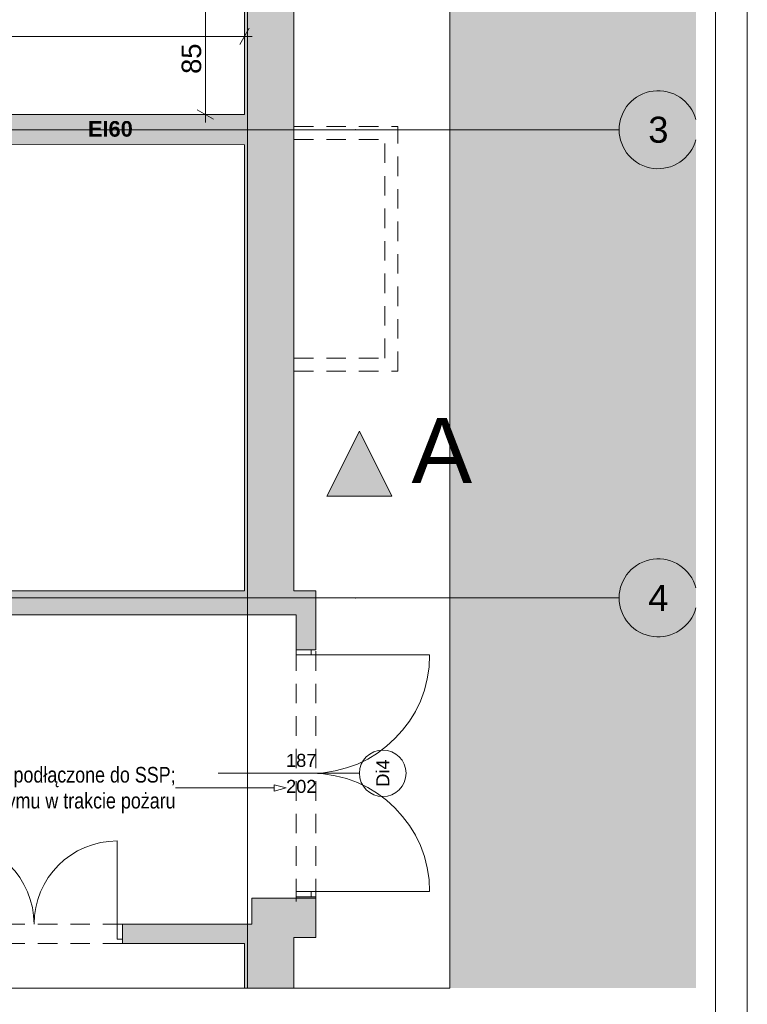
# Paper-space layout 'A-29 RZUT - PIĘTRO -1' of a CAD drawing. Header units: millimetres. Extents: x 0 to 950, y 0 to 750.
# Tile 21 of 24: x 838 to 950, y 99 to 250. Entities that reach past the tile are written whole.
import ezdxf
from ezdxf.xclip import XClip

# ---------------------------------------------------------------- set-up
doc = ezdxf.new("R2010")
doc.units = ezdxf.units.MM
doc.header["$MEASUREMENT"] = 0
doc.header["$XCLIPFRAME"] = 0
for name, pattern in [('ACAD_ISO03W100', [300, 120, -180]), ('DASHDOTX2', [1000, 500, -250, 0, -250]), ('Przer. długie kreski', [2.5, 1.5, -1]), ('PRZERYWANA_DU_A', [550, 350, -200])]:
    doc.linetypes.add(name, pattern=pattern)
for name, color, linetype, lineweight in [('A_Arkusz_Nr_pióra__1', 7, 'Continuous', 20), ('A_linie przekroju_Nr_pióra__1', 7, 'Continuous', 20), ('A_ppoż_Nr_pióra__2', 8, 'Continuous', 13), ('A_wymiary_Nr_pióra__1', 7, 'Continuous', 20), ('A_wymiary_Nr_pióra__2', 8, 'Continuous', 13), ('A_ściany_Nr_pióra__1', 7, 'Continuous', 20), ('Drzwi Archicad_Nr_pióra__1', 7, 'Continuous', 20), ('Znaczniki drzwi Archicada_Nr_pióra__3', 252, 'Continuous', 13)]:
    doc.layers.add(name, color=color, linetype=linetype, lineweight=lineweight)
for name, color, linetype in [('A_linie przekroju', 7, 'Continuous'), ('A_ppoż', 7, 'Continuous'), ('A_ściany', 7, 'Continuous')]:
    doc.layers.add(name, color=color, linetype=linetype)
for name, color, linetype, lineweight, true_color in [('A_opis_Nr_pióra__255', 7, 'Continuous', 15, 0x242424), ('A_opis_Nr_pióra__8', 7, 'Continuous', 13, 0x4c4c4c), ('A_osie_Nr_pióra__16', 7, 'Continuous', 5, 0x0f0f0f), ('A_osie_Nr_pióra__76', 7, 'Continuous', 5, 0x2d2d2d), ('A_ppoż proj_Nr_pióra__8', 7, 'Continuous', 13, 0x4c4c4c), ('A_ściany_Nr_pióra__10', 7, 'Continuous', 13, 0x4b4b4b)]:
    doc.layers.add(name, color=color, linetype=linetype, lineweight=lineweight, true_color=true_color)
doc.styles.add('STYL_AUTOMATYCZNY_1', font='arial.ttf')
doc.styles.add('STYL_AUTOMATYCZNY_2', font='ARIALN.TTF')
doc.styles.add('STYL_AUTOMATYCZNY_3', font='arial.ttf')
doc.styles.add('STYL_AUTOMATYCZNY_5', font='arial.ttf')

# ---------------------------------------------------------------- blocks, each defined once
blk = doc.blocks.new('Rysunek_2_2', base_point=(-3337.43, -656.72))
at = {"layer": 'A_linie przekroju', "linetype": 'Continuous', "lineweight": 0, "true_color": 0x000000}
blk.add_hatch(color=18, dxfattribs=at).paths.add_polyline_path([(895.39, 177.09), (890.39, 187.09), (885.39, 177.09)])
at = {"layer": 'A_ppoż', "linetype": 'Continuous', "lineweight": 0, "true_color": 0x484848}
blk.add_hatch(color=251, dxfattribs=at).paths.add_polyline_path([(942.1, 519.05), (540.17, 519.05), (540.17, 429.05), (698.17, 429.05), (904.3, 429.05), (904.3, 101.43), (942.1, 101.43)])
at = {"layer": 'A_ściany', "linetype": 'Continuous', "lineweight": 0, "true_color": 0x000000}
for points in [[(872.7, 162.52), (880.3, 162.52), (880.3, 252.83), (875.3, 252.83), (872.7, 252.83)], [(787.44, 231.19), (872.7, 231.1), (872.7, 235.79), (787.44, 235.79)], [(737.84, 158.84), (880.68, 158.84), (883.68, 162.52), (737.84, 162.52)], [(880.68, 153.45), (883.68, 153.45), (883.68, 162.52), (880.68, 158.84)], [(880.68, 115.23), (873.84, 115.23), (873.84, 111.25), (853.97, 111.25), (853.97, 108.25), (872.7, 108.25), (872.7, 102.58), (880.3, 102.58), (880.3, 109.18), (883.68, 109.18), (883.68, 115.23)], [(880.68, 115.23), (883.68, 115.23), (883.68, 115.45), (880.68, 115.45)], [(880.3, 102.58), (872.7, 102.58), (872.7, 101.43), (880.3, 101.43)]]:
    blk.add_hatch(color=18, dxfattribs=at).paths.add_polyline_path(points)
at = {"layer": 'A_linie przekroju_Nr_pióra__1', "color": 7, "linetype": 'ACAD_ISO03W100', "lineweight": 20, "ltscale": 2}
blk.add_line((540.17, 177.09), (885.39, 177.09), dxfattribs=at)
at = {"layer": 'A_linie przekroju_Nr_pióra__1', "color": 7, "linetype": 'Continuous', "lineweight": 20, "ltscale": 2, "flags": 128}
blk.add_lwpolyline([(895.39, 177.09), (885.39, 177.09), (890.39, 187.09)], close=True, dxfattribs=at)
at = {"layer": 'A_opis_Nr_pióra__255', "color": 250, "linetype": 'Continuous', "lineweight": 15, "ltscale": 2, "true_color": 0x242424}
for p, q in [((866.16, 132.19), (862.13, 132.19)), ((877.27, 132.19), (866.16, 132.19)), ((877.27, 131.69), (877.27, 132.69)), ((879.14, 132.19), (877.27, 132.69)), ((879.14, 132.19), (877.27, 131.69))]:
    blk.add_line(p, q, dxfattribs=at)
at = {"layer": 'A_osie_Nr_pióra__16', "color": 250, "linetype": 'DASHDOTX2', "lineweight": 5, "ltscale": 2, "true_color": 0x0f0f0f}
for p, q in [((873.17, 400.34), (873.17, 101.43)), ((889.8, 233.43), (540.17, 233.43)), ((889.8, 233.43), (930.3, 233.43)), ((889.8, 161.43), (540.17, 161.43)), ((889.8, 161.43), (930.3, 161.43))]:
    blk.add_line(p, q, dxfattribs=at)
for p in [(889.8, 233.43), (889.8, 233.43), (889.8, 161.43), (889.8, 161.43)]:
    blk.add_point(p, dxfattribs=at)
at = {"layer": 'A_osie_Nr_pióra__76', "color": 250, "linetype": 'Continuous', "lineweight": 5, "ltscale": 2, "true_color": 0x2d2d2d}
for centre in [(936.3, 233.43), (936.3, 161.43)]:
    blk.add_arc(centre, 6, 14.9249, 345.0751, dxfattribs=at)
at = {"layer": 'A_ppoż_Nr_pióra__2', "color": 8, "linetype": 'PRZERYWANA_DU_A', "lineweight": 13, "ltscale": 2, "flags": 128}
for points in [[(904.3, 101.43), (904.3, 429.05), (698.17, 429.05), (540.17, 429.05)], [(698.17, 101.43), (904.3, 101.43)]]:
    blk.add_lwpolyline(points, dxfattribs=at)
at = {"layer": 'A_wymiary_Nr_pióra__1', "color": 7, "linetype": 'Continuous', "lineweight": 20, "ltscale": 2}
for p, q in [((871.98, 246.54), (873.42, 249.04)), ((865.45, 236.51), (867.95, 235.07))]:
    blk.add_line(p, q, dxfattribs=at)
at = {"layer": 'A_wymiary_Nr_pióra__2', "color": 8, "linetype": 'Continuous', "lineweight": 13, "ltscale": 2}
for p, q in [((866.7, 235.79), (866.7, 252.83)), ((872.7, 245.91), (872.7, 249.66)), ((787.44, 247.79), (872.7, 247.79)), ((872.7, 247.79), (873.92, 247.79)), ((868.58, 235.79), (864.83, 235.79)), ((866.7, 234.56), (866.7, 235.79))]:
    blk.add_line(p, q, dxfattribs=at)
at = {"layer": 'A_ściany_Nr_pióra__1', "color": 7, "linetype": 'Continuous', "lineweight": 20, "ltscale": 2}
for p, q in [((880.68, 153.45), (880.68, 154.19)), ((880.68, 153.45), (882.98, 153.45)), ((882.98, 153.45), (883.68, 153.45)), ((883.68, 153.45), (883.68, 154.19)), ((880.68, 115.45), (880.68, 114.71)), ((880.68, 115.45), (882.98, 115.45)), ((882.98, 115.45), (883.68, 115.45)), ((883.68, 115.45), (883.68, 114.71)), ((853.97, 111.25), (854.71, 111.25)), ((853.97, 111.25), (853.97, 108.95)), ((853.97, 108.95), (853.97, 108.25)), ((853.97, 108.25), (854.71, 108.25))]:
    blk.add_line(p, q, dxfattribs=at)
at = {"layer": 'A_ściany_Nr_pióra__1', "color": 7, "linetype": 'Continuous', "lineweight": 20, "ltscale": 2, "flags": 128}
for points in [[(872.7, 252.83), (872.7, 235.79)], [(880.3, 162.52), (880.3, 252.83)], [(872.7, 235.79), (787.44, 235.79)], [(787.44, 231.19), (872.7, 231.1)], [(872.7, 231.1), (872.7, 162.52)], [(872.7, 162.52), (743.84, 162.52)], [(883.68, 162.52), (880.3, 162.52)], [(883.68, 153.45), (883.68, 162.52)], [(743.84, 158.84), (880.68, 158.84)], [(880.68, 158.84), (880.68, 153.45)], [(880.68, 115.23), (873.84, 115.23)], [(873.84, 115.23), (873.84, 111.25)], [(880.68, 115.45), (880.68, 115.23)], [(880.68, 115.23), (883.68, 115.23)], [(883.68, 115.23), (880.68, 115.23)], [(883.68, 115.23), (883.68, 115.45)], [(883.68, 109.18), (883.68, 115.23)], [(873.84, 111.25), (853.97, 111.25)], [(853.97, 111.25), (853.97, 108.25)], [(880.3, 102.58), (880.3, 109.18)], [(880.3, 109.18), (883.68, 109.18)], [(853.97, 108.25), (872.7, 108.25)], [(872.7, 108.25), (872.7, 102.58)], [(872.7, 102.58), (872.7, 101.43)], [(880.3, 101.43), (880.3, 102.58)]]:
    blk.add_lwpolyline(points, dxfattribs=at)
at = {"layer": 'A_ściany_Nr_pióra__10', "color": 251, "linetype": 'Przer. długie kreski', "lineweight": 13, "ltscale": 2, "true_color": 0x4b4b4b}
for p, q in [((880.3, 233.91), (896.3, 233.91)), ((896.3, 196.31), (896.3, 233.91)), ((880.3, 231.91), (894.3, 231.91)), ((894.3, 198.31), (894.3, 231.91)), ((880.3, 198.31), (894.3, 198.31)), ((880.3, 196.31), (896.3, 196.31)), ((880.68, 115.23), (880.68, 153.45)), ((883.68, 115.23), (883.68, 153.45)), ((853.97, 111.25), (826.77, 111.25)), ((853.97, 108.25), (826.77, 108.25))]:
    blk.add_line(p, q, dxfattribs=at)
at = {"layer": 'Drzwi Archicad_Nr_pióra__1', "color": 7, "linetype": 'Continuous', "lineweight": 20, "ltscale": 2}
for p, q in [((880.68, 153.45), (880.68, 154.19)), ((880.68, 153.45), (880.68, 154.19)), ((880.68, 153.45), (880.68, 152.65)), ((882.98, 153.45), (880.68, 153.45)), ((880.68, 153.45), (882.98, 153.45)), ((880.68, 153.45), (882.98, 153.45)), ((882.98, 152.65), (882.98, 153.45)), ((882.98, 153.45), (883.68, 153.45)), ((882.98, 153.45), (883.68, 153.45)), ((883.68, 153.45), (883.68, 154.19)), ((883.68, 153.45), (883.68, 154.19)), ((880.68, 152.65), (882.98, 152.65)), ((882.98, 152.65), (901.18, 152.65)), ((853.17, 111.25), (853.17, 124.05)), ((882.98, 116.25), (880.68, 116.25)), ((880.68, 116.25), (880.68, 115.45)), ((880.68, 115.45), (882.98, 115.45)), ((880.68, 115.45), (882.98, 115.45)), ((880.68, 115.45), (882.98, 115.45)), ((880.68, 115.45), (880.68, 114.71)), ((880.68, 115.45), (880.68, 114.71)), ((882.98, 115.45), (882.98, 116.25)), ((882.98, 116.25), (901.18, 116.25)), ((882.98, 115.45), (883.68, 115.45)), ((882.98, 115.45), (883.68, 115.45)), ((883.68, 115.45), (883.68, 114.71)), ((883.68, 115.45), (883.68, 114.71)), ((853.17, 108.95), (853.17, 111.25)), ((853.17, 111.25), (853.97, 111.25)), ((853.97, 111.25), (853.97, 108.95)), ((853.97, 111.25), (853.97, 108.95)), ((853.97, 111.25), (853.97, 108.95)), ((853.97, 111.25), (854.71, 111.25)), ((853.97, 111.25), (854.71, 111.25)), ((853.97, 108.95), (853.17, 108.95)), ((853.97, 108.95), (853.97, 108.25)), ((853.97, 108.95), (853.97, 108.25)), ((853.97, 108.25), (854.71, 108.25)), ((853.97, 108.25), (854.71, 108.25))]:
    blk.add_line(p, q, dxfattribs=at)
for centre, radius, start, end in [((882.98, 152.65), 18.2, 270, 0), ((882.98, 116.25), 18.2, 0, 90), ((827.57, 111.25), 12.8, 0, 90), ((853.17, 111.25), 12.8, 90, 180)]:
    blk.add_arc(centre, radius, start, end, dxfattribs=at)
at = {"layer": 'Znaczniki drzwi Archicada_Nr_pióra__3', "color": 252, "linetype": 'Continuous', "lineweight": 13, "ltscale": 2}
blk.add_line((890.39, 134.45), (868.68, 134.45), dxfattribs=at)
for start, end in [(90, 270), (270, 90)]:
    blk.add_arc((893.97, 134.45), 3.58, start, end, dxfattribs=at)
at = {"layer": 'A_linie przekroju_Nr_pióra__1', "color": 7, "linetype": 'Continuous', "lineweight": 20, "insert": (898.39, 179.09), "char_height": 10, "attachment_point": 7, "style": 'STYL_AUTOMATYCZNY_1'}
blk.add_mtext('\\A1;{\\pql;\\pt0;\\fArial|b0|i0|c238|p0;\\W1.000000;A}', dxfattribs=at)
at = {"layer": 'A_opis_Nr_pióra__8', "color": 251, "linetype": 'Continuous', "lineweight": 13, "true_color": 0x4c4c4c, "insert": (862.13, 131.87), "char_height": 2.4, "attachment_point": 6, "line_spacing_factor": 0.997384, "style": 'STYL_AUTOMATYCZNY_2'}
blk.add_mtext('\\A1;{\\pqr;\\fArial Narrow|b0|i0|c238|p0;\\W1.000000;drzwi podłączone do SSP;\\P\\pqr;\\fArial Narrow|b0|i0|c238|p0;\\W1.000000;służą jako upust dymu w trakcie pożaru}', dxfattribs=at)
at = {"layer": 'A_osie_Nr_pióra__76', "color": 250, "linetype": 'Continuous', "lineweight": 5, "true_color": 0x2d2d2d, "char_height": 4, "attachment_point": 1, "style": 'STYL_AUTOMATYCZNY_1'}
for s, insert in [('\\A1;{\\pql;\\pt0;\\fArial|b0|i0|c238|p0;\\W1.000000;3}', (934.78, 235.43)), ('\\A1;{\\pql;\\pt0;\\fArial|b0|i0|c238|p0;\\W1.000000;4}', (934.78, 163.43))]:
    blk.add_mtext(s, dxfattribs=dict(at, insert=insert))
at = {"layer": 'A_ppoż proj_Nr_pióra__8', "color": 251, "linetype": 'Continuous', "lineweight": 13, "true_color": 0x4c4c4c, "insert": (852.1, 233.54), "char_height": 2.4, "attachment_point": 5, "style": 'STYL_AUTOMATYCZNY_3'}
blk.add_mtext('\\A1;{\\pqc;\\fArial|b1|i0|c238|p0;\\W1.000000;EI60}', dxfattribs=at)
at = {"layer": 'A_wymiary_Nr_pióra__1', "color": 7, "linetype": 'Continuous', "lineweight": 20, "insert": (866.1, 242.02), "char_height": 3, "width": 4.5763, "attachment_point": 7, "rotation": 90, "style": 'STYL_AUTOMATYCZNY_5'}
blk.add_mtext('\\A1;{\\pql;\\fArial|b0|i0|c238|p0;\\W1.000000;85}', dxfattribs=at)
at = {"layer": 'Znaczniki drzwi Archicada_Nr_pióra__3', "color": 252, "linetype": 'Continuous', "lineweight": 13, "char_height": 2, "attachment_point": 7, "style": 'STYL_AUTOMATYCZNY_1'}
for s, insert in [('\\A1;{\\pql;\\pt2;\\fArial|b0|i0|c238|p0;\\W1.000000;187}', (879.11, 135.41)), ('\\A1;{\\pql;\\pt2;\\fArial|b0|i0|c238|p0;\\W1.000000;202}', (879.11, 131.41))]:
    blk.add_mtext(s, dxfattribs=dict(at, insert=insert))
at = {"layer": 'Znaczniki drzwi Archicada_Nr_pióra__3', "color": 252, "linetype": 'Continuous', "lineweight": 13, "insert": (894.97, 132.39), "char_height": 2, "attachment_point": 7, "rotation": 90, "style": 'STYL_AUTOMATYCZNY_1'}
blk.add_mtext('\\A1;{\\pql;\\pt2;\\fArial|b0|i0|c238|p0;\\W1.000000;Di4}', dxfattribs=at)

psp = doc.layouts.new('A-29 RZUT - PIĘTRO -1')

# ---------------------------------------------------------------- linework, layer by layer
at = {"layer": 'A_Arkusz_Nr_pióra__1', "color": 7, "linetype": 'Continuous', "lineweight": 20}
psp.add_line((945.1, 745.1), (945.1, 4.9), dxfattribs=at)
at = {"layer": 'A_Arkusz_Nr_pióra__1', "color": 7, "linetype": 'Continuous', "lineweight": 20, "flags": 128}
psp.add_lwpolyline([(0, 750), (950, 750), (950, 0), (0, 0)], close=True, dxfattribs=at)

# ---------------------------------------------------------------- block references
at = {"color": 37, "linetype": 'Continuous', "lineweight": 5, "true_color": 0x656532}
ref = psp.add_blockref('Rysunek_2_2', (-3337.43, -656.72), dxfattribs=at)
XClip(ref).set_block_clipping_path([(540.1719941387, 101.426833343), (942.1, 519.046833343)])

doc.saveas('drawing.dxf')
